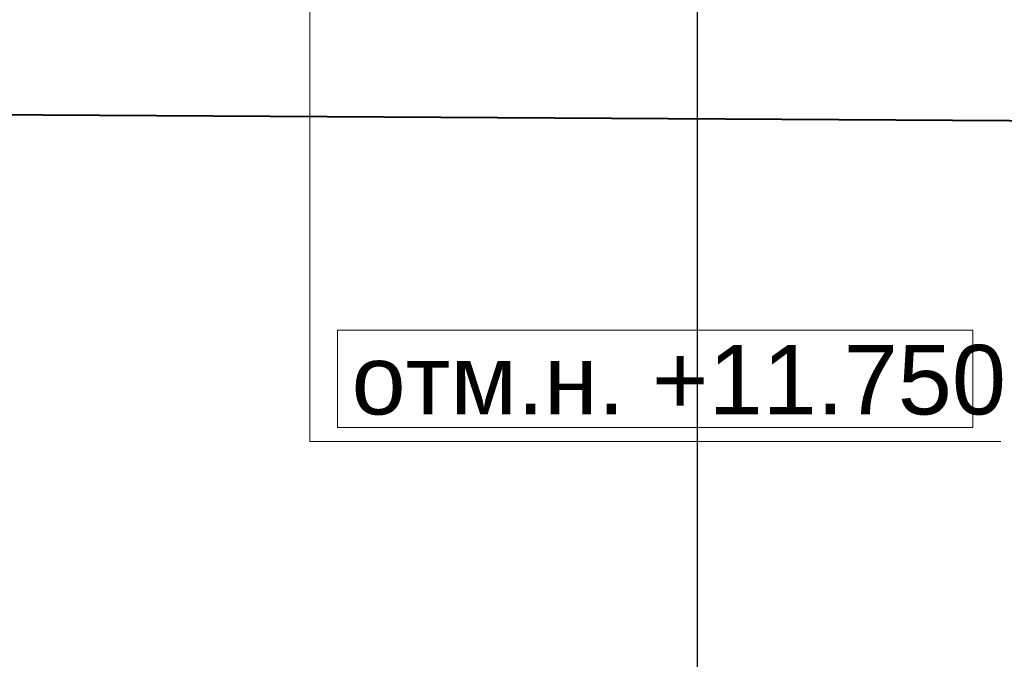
# Model space of a CAD drawing. Header units: millimetres. Extents: x -7161 to 110057, y -144197 to 43481.
# Tile 13 of 30: x 49915 to 53451, y -4531 to -2232. Entities that reach past the tile are written whole.
import ezdxf

# ---------------------------------------------------------------- set-up
doc = ezdxf.new("R2010")
doc.units = ezdxf.units.MM
for name, color, linetype, lineweight in [('Несущие стены', 10, 'Continuous', 40), ('Обмерные чертежи _09_02_2026_ 3 эт_dwg', 8, 'Continuous', 9), ('Оси', 7, 'Continuous', 9)]:
    doc.layers.add(name, color=color, linetype=linetype, lineweight=lineweight)
doc.styles.add('Arial', font='arial.ttf', dxfattribs={"height": 250})

# ---------------------------------------------------------------- blocks, each defined once
blk = doc.blocks.new('Обмерные чертежи _09_02_2026_ 3 эт_dwg_ось сокольники-2039262-Cхема демонтажа сборных ребристых плит перекрытия 3 этажа в осях _Г-Ж_1-3 и Г-Ж_10-12_')
at = {"layer": 'Оси', "color": 250, "lineweight": 30, "flags": 128}
blk.add_lwpolyline([(-455016.1, 84678), (-455016.1, 80156.6), (-455016.1, 63892), (-455016.1, 56540.4), (-455016.1, 51884.2), (-455016.1, 45174.3), (-455016.1, 43179.1), (-455016.1, 36624.4), (-455016.1, 36124.4)], dxfattribs=at)
blk = doc.blocks.new('Обмерные чертежи _09_02_2026_ 3 эт_dwg-2039254-Cхема демонтажа сборных ребристых плит перекрытия 3 этажа в осях _Г-Ж_1-3 и Г-Ж_10-12_')
at = {"lineweight": 9, "flags": 128}
blk.add_lwpolyline([(-547277.4, -140031), (-546417, -140891.3), (-546417, -152971.8), (-543935.8, -152971.8)], dxfattribs=at)
blk.add_lwpolyline([(-546317, -152921.8), (-544035.8, -152921.8), (-544035.8, -152571.8), (-546317, -152571.8)], close=True, dxfattribs=at)
at = {"layer": 'Несущие стены', "flags": 128}
blk.add_lwpolyline([(-547581.7, -151796.7), (-543496.5, -151821.2), (-543496.5, -151901), (-543365.2, -151901), (-543364.7, -151822), (-541379.5, -151833.9), (-541379.5, -151470), (-541245.3, -151470), (-541245.3, -150936.2), (-541385.9, -150936.2), (-541438.2, -144051.4)], dxfattribs=at)
blk.add_blockref('Обмерные чертежи _09_02_2026_ 3 эт_dwg_ось сокольники-2039262-Cхема демонтажа сборных ребристых плит перекрытия 3 этажа в осях _Г-Ж_1-3 и Г-Ж_10-12_', (-90010.3, -192960))
at = {"lineweight": 9, "insert": (-546267, -152624.8), "char_height": 250, "width": 2809.677, "attachment_point": 1, "line_spacing_factor": 0.941778, "style": 'Arial'}
blk.add_mtext('отм.н. +11.750', dxfattribs=at)

msp = doc.modelspace()

# ---------------------------------------------------------------- block references
at = {"layer": 'Обмерные чертежи _09_02_2026_ 3 эт_dwg', "color": 7}
msp.add_blockref('Обмерные чертежи _09_02_2026_ 3 эт_dwg-2039254-Cхема демонтажа сборных ребристых плит перекрытия 3 этажа в осях _Г-Ж_1-3 и Г-Ж_10-12_', (597374.3, 149223.7), dxfattribs=at)

doc.saveas('drawing.dxf')
